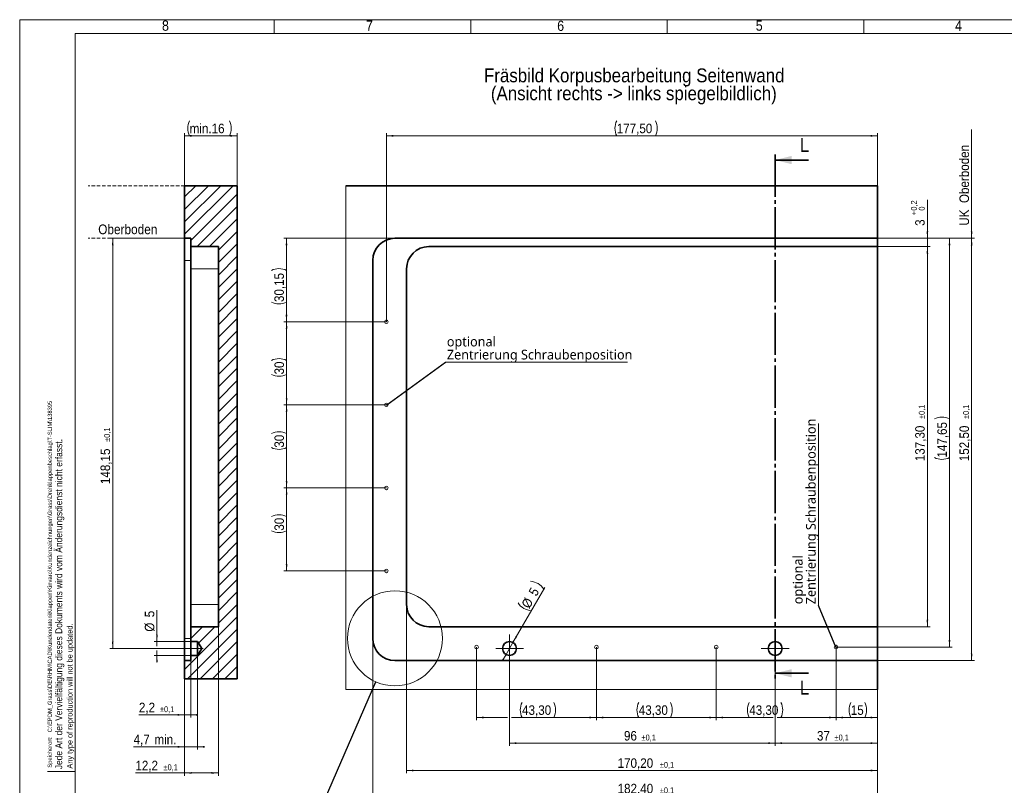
# Model space of a CAD drawing. Header units: millimetres. Extents: x 0 to 594, y 0 to 420.
# Tile 2 of 4: x 0 to 356, y 143 to 420. Entities that reach past the tile are written whole.
import ezdxf

# ---------------------------------------------------------------- set-up
doc = ezdxf.new("R2010")
doc.units = ezdxf.units.MM
for name, pattern in [('SLD-Durchgehend', [0]), ('SLD-Gestrichelt', [1.905, 1.27, -0.635]), ('SLD-Punktstrich', [19.05, 15.24, -1.27, 1.27, -1.27])]:
    doc.linetypes.add(name, pattern=pattern)
doc.styles.add('SLDTEXTSTYLE0', font='GOTHIC.TTF', dxfattribs={"width": 0.913})
doc.styles.add('SLDTEXTSTYLE2', font='SEGOEUI.TTF')
doc.styles.get("Standard").update_dxf_attribs({"font": 'GOTHIC.TTF'})
doc.dimstyles.new('SLDDIMSTYLE0', dxfattribs={"dimtxt": 3.439583, "dimasz": 2.5, "dimexe": 0, "dimexo": 0.0625, "dimgap": 0.859896, "dimtad": 1, "dimrnd": 1e-09, "dimzin": 12, "dimdsep": 46, "dimtxsty": 'SLDTEXTSTYLE0', "dimsah": 1, "dimcen": 0.09, "dimadec": 0, "dimazin": 3, "dimtol": 1, "dimtp": 0.1, "dimtm": 0.1, "dimtfac": 1, "dimtdec": 1, "dimtofl": 0, "dimtmove": 0, "dimatfit": 3, "dimfxl": 1, "dimfrac": 2, "dimtolj": 1, "dimarcsym": 0})
doc.dimstyles.new('SLDDIMSTYLE1', dxfattribs={"dimtxt": 3.439583, "dimasz": 2.5, "dimexe": 0, "dimexo": 0.0625, "dimgap": 0.859896, "dimtad": 1, "dimrnd": 1e-09, "dimzin": 12, "dimdsep": 46, "dimtxsty": 'SLDTEXTSTYLE0', "dimsah": 1, "dimcen": 0.09, "dimadec": 0, "dimazin": 3, "dimtol": 1, "dimtp": 0.2, "dimtfac": 1, "dimtdec": 1, "dimtmove": 0, "dimatfit": 0, "dimfxl": 1, "dimfrac": 2, "dimtolj": 1, "dimarcsym": 0})
doc.dimstyles.new('SLDDIMSTYLE19', dxfattribs={"dimtxt": 3.439583, "dimasz": 2.5, "dimexe": 0, "dimexo": 0.0625, "dimgap": 0.859896, "dimtad": 1, "dimdec": 1, "dimrnd": 1e-09, "dimzin": 12, "dimdsep": 46, "dimtxsty": 'SLDTEXTSTYLE0', "dimsah": 1, "dimcen": 0.09, "dimadec": 0, "dimazin": 3, "dimtol": 1, "dimtp": 0.1, "dimtm": 0.1, "dimtfac": 1, "dimtdec": 1, "dimtofl": 0, "dimtmove": 0, "dimatfit": 3, "dimfxl": 1, "dimfrac": 2, "dimtolj": 1, "dimarcsym": 0})
doc.dimstyles.new('SLDDIMSTYLE2', dxfattribs={"dimtxt": 3.439583, "dimasz": 2.5, "dimexe": 0, "dimexo": 0.0625, "dimgap": 0.859896, "dimtad": 1, "dimdec": 1, "dimrnd": 1e-09, "dimzin": 12, "dimdsep": 46, "dimtxsty": 'SLDTEXTSTYLE0', "dimsah": 1, "dimcen": 0, "dimadec": 0, "dimazin": 3, "dimtfac": 1, "dimtmove": 0, "dimatfit": 3, "dimfxl": 1, "dimfrac": 2, "dimtolj": 1, "dimtzin": 12, "dimarcsym": 0})
doc.dimstyles.new('SLDDIMSTYLE20', dxfattribs={"dimtxt": 3.439583, "dimasz": 2.5, "dimexe": 0, "dimexo": 0.0625, "dimgap": 0.859896, "dimtad": 1, "dimdec": 1, "dimrnd": 1e-09, "dimzin": 12, "dimdsep": 46, "dimtxsty": 'SLDTEXTSTYLE0', "dimsah": 1, "dimcen": 0.09, "dimadec": 0, "dimazin": 3, "dimtol": 1, "dimtp": 0.1, "dimtm": 0.1, "dimtfac": 1, "dimtdec": 1, "dimtmove": 0, "dimatfit": 0, "dimfxl": 1, "dimfrac": 2, "dimtolj": 1, "dimarcsym": 0})
doc.dimstyles.new('SLDDIMSTYLE21', dxfattribs={"dimtxt": 3.439583, "dimasz": 2.5, "dimexe": 0, "dimexo": 0.0625, "dimgap": 0.859896, "dimtad": 1, "dimdec": 1, "dimrnd": 1e-09, "dimzin": 12, "dimdsep": 46, "dimtxsty": 'SLDTEXTSTYLE0', "dimsah": 1, "dimcen": 0.09, "dimadec": 0, "dimazin": 3, "dimtfac": 1, "dimtdec": 1, "dimtmove": 0, "dimatfit": 0, "dimfxl": 1, "dimfrac": 2, "dimtolj": 1, "dimarcsym": 0})
doc.dimstyles.new('SLDDIMSTYLE22', dxfattribs={"dimtxt": 3.439583, "dimasz": 2.5, "dimexe": 0, "dimexo": 0.0625, "dimgap": 0.859896, "dimtad": 1, "dimrnd": 1e-09, "dimzin": 12, "dimdsep": 46, "dimtxsty": 'SLDTEXTSTYLE0', "dimsah": 1, "dimcen": 0.09, "dimadec": 0, "dimazin": 3, "dimtfac": 1, "dimtmove": 0, "dimatfit": 0, "dimfxl": 1, "dimfrac": 2, "dimtolj": 1, "dimtzin": 12, "dimarcsym": 0})
doc.dimstyles.new('SLDDIMSTYLE3', dxfattribs={"dimtxt": 3.439583, "dimasz": 2.5, "dimexe": 0, "dimexo": 0.0625, "dimgap": 0.859896, "dimtad": 1, "dimrnd": 1e-09, "dimzin": 12, "dimdsep": 46, "dimtxsty": 'SLDTEXTSTYLE0', "dimblk2": 'NONE', "dimsah": 1, "dimcen": 0.09, "dimse1": 1, "dimadec": 0, "dimazin": 3, "dimtfac": 1, "dimtofl": 0, "dimtmove": 0, "dimatfit": 3, "dimfxl": 1, "dimfrac": 2, "dimtolj": 1, "dimtzin": 12, "dimarcsym": 0})
doc.dimstyles.new('SLDDIMSTYLE4', dxfattribs={"dimtxt": 3.439583, "dimasz": 2.5, "dimexe": 0, "dimexo": 0.0625, "dimgap": 0.859896, "dimtad": 1, "dimrnd": 1e-09, "dimzin": 12, "dimdsep": 46, "dimtxsty": 'SLDTEXTSTYLE0', "dimsah": 1, "dimcen": 0.09, "dimadec": 0, "dimazin": 3, "dimtfac": 1, "dimtofl": 0, "dimtmove": 0, "dimatfit": 3, "dimfxl": 1, "dimfrac": 2, "dimtolj": 1, "dimtzin": 12, "dimarcsym": 0})
doc.dimstyles.new('SLDDIMSTYLE5', dxfattribs={"dimtxt": 0.18, "dimasz": 0.62, "dimexe": 0, "dimexo": 0.0625, "dimgap": 0, "dimtad": 0, "dimtih": 1, "dimtoh": 1, "dimdec": 0, "dimrnd": 1e-09, "dimzin": 0, "dimdsep": 46, "dimtxsty": 'STANDARD', "dimblk1": 'DOT', "dimblk2": 'DOT', "dimsah": 1, "dimcen": 0.09, "dimadec": 0, "dimazin": 0, "dimtfac": 0.62, "dimtdec": 0, "dimtofl": 0, "dimtmove": 0, "dimatfit": 3, "dimldrblk": 'DOT', "dimfxl": 1, "dimfrac": 2, "dimtolj": 1, "dimtzin": 0, "dimarcsym": 0})
doc.dimstyles.new('SLDDIMSTYLE6', dxfattribs={"dimtxt": 0.18, "dimasz": 2.5, "dimexe": 0, "dimexo": 0.0625, "dimgap": 0, "dimtad": 0, "dimtih": 1, "dimtoh": 1, "dimdec": 0, "dimrnd": 1e-09, "dimzin": 0, "dimdsep": 46, "dimtxsty": 'STANDARD', "dimblk1": 'NONE', "dimblk2": 'NONE', "dimsah": 1, "dimcen": 0.09, "dimadec": 0, "dimazin": 0, "dimtfac": 2.5, "dimtdec": 0, "dimtofl": 0, "dimtmove": 0, "dimatfit": 3, "dimldrblk": 'NONE', "dimfxl": 1, "dimfrac": 2, "dimtolj": 1, "dimtzin": 0, "dimarcsym": 0})

# ---------------------------------------------------------------- blocks, each defined once
blk = doc.blocks.new('_D')
at = {"color": 7, "linetype": 'SLD-Durchgehend', "lineweight": 0}
for p, q in [((273.01, 187.9), (273.01, 157.69)), ((310.01, 178.01), (310.01, 157.69)), ((273.01, 158.69), (310.01, 158.69))]:
    blk.add_line(p, q, dxfattribs=at)
at = {"color": 7, "linetype": 'SLD-Durchgehend', "lineweight": 18}
for points in [[(273.01, 158.69), (275.51, 158.38), (275.51, 159)], [(310.01, 158.69), (307.51, 159), (307.51, 158.38)]]:
    blk.add_solid(points, dxfattribs=at)
at = {"color": 7, "linetype": 'SLD-Durchgehend', "lineweight": 18, "attachment_point": 1, "style": 'SLDTEXTSTYLE0'}
for s, insert, char_height in [('37', (288.11, 163.08), 3.44), ('±0,1', (294.46, 161.78), 2.117)]:
    blk.add_mtext(s, dxfattribs=dict(at, insert=insert, char_height=char_height))
blk = doc.blocks.new('_D_1')
at = {"color": 7, "linetype": 'SLD-Durchgehend', "lineweight": 0}
for p, q in [((139.81, 208.75), (139.81, 147.81)), ((310.01, 178.01), (310.01, 147.81)), ((139.81, 148.81), (310.01, 148.81))]:
    blk.add_line(p, q, dxfattribs=at)
at = {"color": 7, "linetype": 'SLD-Durchgehend', "lineweight": 18}
for points in [[(139.81, 148.81), (142.31, 148.5), (142.31, 149.12)], [(310.01, 148.81), (307.51, 149.12), (307.51, 148.5)]]:
    blk.add_solid(points, dxfattribs=at)
at = {"color": 7, "linetype": 'SLD-Durchgehend', "lineweight": 18, "attachment_point": 1, "style": 'SLDTEXTSTYLE0'}
for s, insert, char_height in [('170,20', (216.07, 153.21), 3.44), ('±0,1', (231.32, 151.91), 2.117)]:
    blk.add_mtext(s, dxfattribs=dict(at, insert=insert, char_height=char_height))
blk = doc.blocks.new('_D_2')
at = {"color": 7, "linetype": 'SLD-Durchgehend', "lineweight": 0}
for p, q in [((127.61, 196.55), (127.61, 138.61)), ((310.01, 178.01), (310.01, 138.61)), ((127.61, 139.61), (310.01, 139.61))]:
    blk.add_line(p, q, dxfattribs=at)
at = {"color": 7, "linetype": 'SLD-Durchgehend', "lineweight": 18}
for points in [[(127.61, 139.61), (130.11, 139.3), (130.11, 139.92)], [(310.01, 139.61), (307.51, 139.92), (307.51, 139.3)]]:
    blk.add_solid(points, dxfattribs=at)
at = {"color": 7, "linetype": 'SLD-Durchgehend', "lineweight": 18, "attachment_point": 1, "style": 'SLDTEXTSTYLE0'}
for s, insert, char_height in [('182,40', (216.07, 144), 3.44), ('±0,1', (231.32, 142.7), 2.117)]:
    blk.add_mtext(s, dxfattribs=dict(at, insert=insert, char_height=char_height))
blk = doc.blocks.new('_D_3')
at = {"color": 7, "linetype": 'SLD-Durchgehend', "lineweight": 0}
for p, q in [((310.01, 338.05), (329.01, 338.05)), ((328.01, 200.75), (328.01, 338.05)), ((310.01, 200.75), (329.01, 200.75))]:
    blk.add_line(p, q, dxfattribs=at)
at = {"color": 7, "linetype": 'SLD-Durchgehend', "lineweight": 18}
for points in [[(328.01, 338.05), (327.7, 335.55), (328.32, 335.55)], [(328.01, 200.75), (328.32, 203.25), (327.7, 203.25)]]:
    blk.add_solid(points, dxfattribs=at)
at = {"color": 7, "linetype": 'SLD-Durchgehend', "lineweight": 18, "attachment_point": 1, "rotation": 90, "style": 'SLDTEXTSTYLE0'}
for s, insert, char_height in [('±0,1', (324.91, 275.77), 2.117), ('137,30', (323.61, 260.53), 3.44)]:
    blk.add_mtext(s, dxfattribs=dict(at, insert=insert, char_height=char_height))
blk = doc.blocks.new('_D_4')
at = {"color": 7, "linetype": 'SLD-Durchgehend', "lineweight": 0}
for p, q in [((310.01, 341.05), (345.01, 341.05)), ((344.01, 188.55), (344.01, 341.05)), ((310.01, 188.55), (345.01, 188.55))]:
    blk.add_line(p, q, dxfattribs=at)
at = {"color": 7, "linetype": 'SLD-Durchgehend', "lineweight": 18}
for points in [[(344.01, 341.05), (343.7, 338.55), (344.32, 338.55)], [(344.01, 188.55), (344.32, 191.05), (343.7, 191.05)]]:
    blk.add_solid(points, dxfattribs=at)
at = {"color": 7, "linetype": 'SLD-Durchgehend', "lineweight": 18, "attachment_point": 1, "rotation": 90, "style": 'SLDTEXTSTYLE0'}
for s, insert, char_height in [('±0,1', (340.91, 275.77), 2.117), ('152,50', (339.61, 260.53), 3.44)]:
    blk.add_mtext(s, dxfattribs=dict(at, insert=insert, char_height=char_height))
blk = doc.blocks.new('_D_5')
at = {"color": 7, "linetype": 'SLD-Durchgehend', "lineweight": 0}
for p, q in [((177.01, 187.9), (177.01, 157.69)), ((273.01, 187.9), (273.01, 168.71)), ((273.01, 167.19), (273.01, 157.69)), ((273.01, 158.69), (177.01, 158.69))]:
    blk.add_line(p, q, dxfattribs=at)
at = {"color": 7, "linetype": 'SLD-Durchgehend', "lineweight": 18}
for points in [[(177.01, 158.69), (179.51, 158.38), (179.51, 159)], [(273.01, 158.69), (270.51, 159), (270.51, 158.38)]]:
    blk.add_solid(points, dxfattribs=at)
at = {"color": 7, "linetype": 'SLD-Durchgehend', "lineweight": 18, "attachment_point": 1, "style": 'SLDTEXTSTYLE0'}
for s, insert, char_height in [('96', (218.37, 163.08), 3.44), ('±0,1', (224.72, 161.78), 2.117)]:
    blk.add_mtext(s, dxfattribs=dict(at, insert=insert, char_height=char_height))
blk = doc.blocks.new('_D_6')
at = {"color": 7, "linetype": 'SLD-Durchgehend', "lineweight": 0}
for p, q in [((328.01, 341.05), (328.01, 354.95)), ((310.01, 341.05), (329.01, 341.05)), ((310.01, 338.05), (329.01, 338.05)), ((328.01, 338.05), (328.01, 341.05)), ((328.01, 338.05), (328.01, 335.55))]:
    blk.add_line(p, q, dxfattribs=at)
at = {"color": 7, "linetype": 'SLD-Durchgehend', "lineweight": 18}
for points in [[(328.01, 341.05), (328.32, 343.55), (327.7, 343.55)], [(328.01, 338.05), (327.7, 335.55), (328.32, 335.55)]]:
    blk.add_solid(points, dxfattribs=at)
at = {"color": 7, "linetype": 'SLD-Durchgehend', "lineweight": 18, "attachment_point": 1, "rotation": 90, "style": 'SLDTEXTSTYLE0'}
for s, insert, char_height in [('0,2', (322.09, 351.04), 2.117), ('0', (324.91, 351.04), 2.12), ('+', (322.09, 349.33), 2.12), ('3', (323.61, 345.52), 3.44)]:
    blk.add_mtext(s, dxfattribs=dict(at, insert=insert, char_height=char_height))
blk = doc.blocks.new('_D_7')
at = {"color": 7, "linetype": 'SLD-Durchgehend', "lineweight": 0}
for p, q in [((178.26, 195.06), (189.72, 214.93)), ((178.26, 195.06), (175.76, 190.73)), ((175.76, 190.73), (174.51, 188.57))]:
    blk.add_line(p, q, dxfattribs=at)
at = {"color": 7, "linetype": 'SLD-Durchgehend', "lineweight": 18}
for centre, start, end in [((184.2, 210.89), 33.4349, 86.5651), ((185.3, 212.79), 213.4349, 266.5651)]:
    blk.add_arc(centre, 6.26, start, end, dxfattribs=at)
for points in [[(178.26, 195.06), (179.77, 197.07), (179.24, 197.38)], [(175.76, 190.73), (174.24, 188.72), (174.77, 188.41)]]:
    blk.add_solid(points, dxfattribs=at)
at = {"color": 7, "linetype": 'SLD-Durchgehend', "lineweight": 18, "char_height": 3.44, "attachment_point": 1, "rotation": 60, "style": 'SLDTEXTSTYLE0'}
for s, insert in [('5', (183.72, 213.23)), ('%%c', (181.12, 208.74))]:
    blk.add_mtext(s, dxfattribs=dict(at, insert=insert))
blk = doc.blocks.new('_D_8')
at = {"color": 7, "linetype": 'SLD-Durchgehend', "lineweight": 0}
for p, q in [((344.01, 360.05), (344.01, 380.37)), ((344.01, 341.05), (344.01, 360.05)), ((310.01, 341.05), (345.01, 341.05))]:
    blk.add_line(p, q, dxfattribs=at)
at = {"color": 7, "linetype": 'SLD-Durchgehend', "lineweight": 18}
blk.add_solid([(344.01, 341.05), (344.32, 343.55), (343.7, 343.55)], dxfattribs=at)
at = {"color": 7, "linetype": 'SLD-Durchgehend', "lineweight": 18, "insert": (339.61, 345.6), "char_height": 3.4396, "attachment_point": 1, "rotation": 90, "style": 'SLDTEXTSTYLE0'}
blk.add_mtext('UK  Oberboden', dxfattribs=at)
blk = doc.blocks.new('_None')
blk = doc.blocks.new('_D_9')
at = {"color": 150, "linetype": 'SLD-Durchgehend', "lineweight": 0}
for p, q in [((251.71, 193.4), (251.71, 166.95)), ((295.01, 193.4), (295.01, 166.95)), ((272.24, 167.95), (251.71, 167.95)), ((295.01, 167.95), (273.77, 167.95))]:
    blk.add_line(p, q, dxfattribs=at)
at = {"color": 150, "linetype": 'SLD-Durchgehend', "lineweight": 18}
for centre, start, end in [((269.11, 170.68), 153.4349, 206.5651), ((269.61, 170.68), 333.4349, 26.5651)]:
    blk.add_arc(centre, 6.11, start, end, dxfattribs=at)
for points in [[(251.71, 167.95), (254.21, 167.64), (254.21, 168.26)], [(295.01, 167.95), (292.51, 168.26), (292.51, 167.64)]]:
    blk.add_solid(points, dxfattribs=at)
at = {"color": 150, "linetype": 'SLD-Durchgehend', "lineweight": 18, "insert": (263.64, 172.35), "char_height": 3.44, "attachment_point": 1, "style": 'SLDTEXTSTYLE0'}
blk.add_mtext('43,30', dxfattribs=at)
blk = doc.blocks.new('_D_10')
at = {"color": 150, "linetype": 'SLD-Durchgehend', "lineweight": 0}
for p, q in [((208.41, 193.4), (208.41, 166.95)), ((251.71, 193.4), (251.71, 166.95)), ((208.41, 167.95), (251.71, 167.95))]:
    blk.add_line(p, q, dxfattribs=at)
at = {"color": 150, "linetype": 'SLD-Durchgehend', "lineweight": 18}
for centre, start, end in [((229.18, 170.68), 153.4349, 206.5651), ((229.68, 170.68), 333.4349, 26.5651)]:
    blk.add_arc(centre, 6.11, start, end, dxfattribs=at)
for points in [[(208.41, 167.95), (210.91, 167.64), (210.91, 168.26)], [(251.71, 167.95), (249.21, 168.26), (249.21, 167.64)]]:
    blk.add_solid(points, dxfattribs=at)
at = {"color": 150, "linetype": 'SLD-Durchgehend', "lineweight": 18, "insert": (223.72, 172.35), "char_height": 3.44, "attachment_point": 1, "style": 'SLDTEXTSTYLE0'}
blk.add_mtext('43,30', dxfattribs=at)
blk = doc.blocks.new('_D_11')
at = {"color": 150, "linetype": 'SLD-Durchgehend', "lineweight": 0}
for p, q in [((165.11, 193.4), (165.11, 166.95)), ((208.41, 193.4), (208.41, 166.95)), ((165.11, 167.95), (176.24, 167.95)), ((177.77, 167.95), (208.41, 167.95))]:
    blk.add_line(p, q, dxfattribs=at)
at = {"color": 150, "linetype": 'SLD-Durchgehend', "lineweight": 18}
for centre, start, end in [((187.01, 170.68), 153.4349, 206.5651), ((187.51, 170.68), 333.4349, 26.5651)]:
    blk.add_arc(centre, 6.11, start, end, dxfattribs=at)
for points in [[(165.11, 167.95), (167.61, 167.64), (167.61, 168.26)], [(208.41, 167.95), (205.91, 168.26), (205.91, 167.64)]]:
    blk.add_solid(points, dxfattribs=at)
at = {"color": 150, "linetype": 'SLD-Durchgehend', "lineweight": 18, "insert": (181.55, 172.35), "char_height": 3.44, "attachment_point": 1, "style": 'SLDTEXTSTYLE0'}
blk.add_mtext('43,30', dxfattribs=at)
blk = doc.blocks.new('_D_12')
at = {"color": 150, "linetype": 'SLD-Durchgehend', "lineweight": 0}
for p, q in [((295.01, 193.4), (295.01, 166.95)), ((310.01, 178.01), (310.01, 166.95)), ((310.01, 167.95), (295.01, 167.95))]:
    blk.add_line(p, q, dxfattribs=at)
at = {"color": 150, "linetype": 'SLD-Durchgehend', "lineweight": 18}
for centre, start, end in [((305.8, 170.68), 153.4349, 206.5651), ((299.96, 170.68), 333.4349, 26.5651)]:
    blk.add_arc(centre, 6.11, start, end, dxfattribs=at)
for points in [[(295.01, 167.95), (297.51, 167.64), (297.51, 168.26)], [(310.01, 167.95), (307.51, 168.26), (307.51, 167.64)]]:
    blk.add_solid(points, dxfattribs=at)
at = {"color": 150, "linetype": 'SLD-Durchgehend', "lineweight": 18, "insert": (300.34, 172.35), "char_height": 3.44, "attachment_point": 1, "style": 'SLDTEXTSTYLE0'}
blk.add_mtext('15', dxfattribs=at)
blk = doc.blocks.new('_D_13')
at = {"color": 150, "linetype": 'SLD-Durchgehend', "lineweight": 0}
for p, q in [((132.51, 310.9), (132.51, 379.05)), ((132.51, 378.05), (310.01, 378.05)), ((310.01, 360.05), (310.01, 379.05))]:
    blk.add_line(p, q, dxfattribs=at)
at = {"color": 150, "linetype": 'SLD-Durchgehend', "lineweight": 18}
for centre, start, end in [((221.21, 380.78), 153.4349, 206.5651), ((224.26, 380.78), 333.4349, 26.5651)]:
    blk.add_arc(centre, 6.11, start, end, dxfattribs=at)
for points in [[(132.51, 378.05), (135.01, 377.74), (135.01, 378.36)], [(310.01, 378.05), (307.51, 378.36), (307.51, 377.74)]]:
    blk.add_solid(points, dxfattribs=at)
at = {"color": 150, "linetype": 'SLD-Durchgehend', "lineweight": 18, "insert": (215.75, 382.44), "char_height": 3.44, "attachment_point": 1, "style": 'SLDTEXTSTYLE0'}
blk.add_mtext('177,50', dxfattribs=at)
blk = doc.blocks.new('_D_14')
at = {"color": 150, "linetype": 'SLD-Durchgehend', "lineweight": 0}
for p, q in [((132.5, 310.9), (95.46, 310.9)), ((96.46, 310.9), (96.46, 280.9)), ((132.5, 280.9), (95.46, 280.9))]:
    blk.add_line(p, q, dxfattribs=at)
at = {"color": 150, "linetype": 'SLD-Durchgehend', "lineweight": 18}
for centre, start, end in [((93.73, 291.48), 63.4349, 116.5651), ((93.73, 297.33), 243.4349, 296.5651)]:
    blk.add_arc(centre, 6.11, start, end, dxfattribs=at)
for points in [[(96.46, 310.9), (96.15, 308.4), (96.77, 308.4)], [(96.46, 280.9), (96.77, 283.4), (96.15, 283.4)]]:
    blk.add_solid(points, dxfattribs=at)
at = {"color": 150, "linetype": 'SLD-Durchgehend', "lineweight": 18, "insert": (92.06, 291.86), "char_height": 3.44, "attachment_point": 1, "rotation": 90, "style": 'SLDTEXTSTYLE0'}
blk.add_mtext('30', dxfattribs=at)
blk = doc.blocks.new('_D_15')
at = {"color": 150, "linetype": 'SLD-Durchgehend', "lineweight": 0}
for p, q in [((132.5, 280.9), (95.46, 280.9)), ((96.46, 250.9), (96.46, 280.9)), ((132.5, 250.9), (95.46, 250.9))]:
    blk.add_line(p, q, dxfattribs=at)
at = {"color": 150, "linetype": 'SLD-Durchgehend', "lineweight": 18}
for centre, start, end in [((93.73, 265.04), 63.4349, 116.5651), ((93.73, 270.89), 243.4349, 296.5651)]:
    blk.add_arc(centre, 6.11, start, end, dxfattribs=at)
for points in [[(96.46, 280.9), (96.15, 278.4), (96.77, 278.4)], [(96.46, 250.9), (96.77, 253.4), (96.15, 253.4)]]:
    blk.add_solid(points, dxfattribs=at)
at = {"color": 150, "linetype": 'SLD-Durchgehend', "lineweight": 18, "insert": (92.06, 265.42), "char_height": 3.44, "attachment_point": 1, "rotation": 90, "style": 'SLDTEXTSTYLE0'}
blk.add_mtext('30', dxfattribs=at)
blk = doc.blocks.new('_D_16')
at = {"color": 150, "linetype": 'SLD-Durchgehend', "lineweight": 0}
for p, q in [((132.5, 250.9), (95.46, 250.9)), ((96.46, 220.9), (96.46, 250.9)), ((132.5, 220.9), (95.46, 220.9))]:
    blk.add_line(p, q, dxfattribs=at)
at = {"color": 150, "linetype": 'SLD-Durchgehend', "lineweight": 18}
for centre, start, end in [((93.73, 235.05), 63.4349, 116.5651), ((93.73, 240.9), 243.4349, 296.5651)]:
    blk.add_arc(centre, 6.11, start, end, dxfattribs=at)
for points in [[(96.46, 250.9), (96.15, 248.4), (96.77, 248.4)], [(96.46, 220.9), (96.77, 223.4), (96.15, 223.4)]]:
    blk.add_solid(points, dxfattribs=at)
at = {"color": 150, "linetype": 'SLD-Durchgehend', "lineweight": 18, "insert": (92.06, 235.43), "char_height": 3.44, "attachment_point": 1, "rotation": 90, "style": 'SLDTEXTSTYLE0'}
blk.add_mtext('30', dxfattribs=at)
blk = doc.blocks.new('_D_17')
at = {"color": 150, "linetype": 'SLD-Durchgehend', "lineweight": 0}
for p, q in [((135.6, 341.05), (95.41, 341.05)), ((96.41, 341.05), (96.41, 310.9)), ((132.5, 310.9), (95.41, 310.9))]:
    blk.add_line(p, q, dxfattribs=at)
at = {"color": 150, "linetype": 'SLD-Durchgehend', "lineweight": 18}
for centre, start, end in [((93.68, 323.99), 63.4349, 116.5651), ((93.68, 323.49), 243.4349, 296.5651)]:
    blk.add_arc(centre, 6.11, start, end, dxfattribs=at)
for points in [[(96.41, 341.05), (96.1, 338.55), (96.72, 338.55)], [(96.41, 310.9), (96.72, 313.4), (96.1, 313.4)]]:
    blk.add_solid(points, dxfattribs=at)
at = {"color": 150, "linetype": 'SLD-Durchgehend', "lineweight": 18, "insert": (92.02, 318.02), "char_height": 3.44, "attachment_point": 1, "rotation": 90, "style": 'SLDTEXTSTYLE0'}
blk.add_mtext('30,15', dxfattribs=at)
blk = doc.blocks.new('_D_18')
at = {"color": 150, "linetype": 'SLD-Durchgehend', "lineweight": 0}
for p, q in [((310.01, 341.05), (337.01, 341.05)), ((336.01, 341.05), (336.01, 193.4)), ((295.01, 193.4), (337.01, 193.4))]:
    blk.add_line(p, q, dxfattribs=at)
at = {"color": 150, "linetype": 'SLD-Durchgehend', "lineweight": 18}
for centre, start, end in [((333.27, 270.34), 63.4349, 116.5651), ((333.27, 267.29), 243.4349, 296.5651)]:
    blk.add_arc(centre, 6.11, start, end, dxfattribs=at)
for points in [[(336.01, 341.05), (335.7, 338.55), (336.32, 338.55)], [(336.01, 193.4), (336.32, 195.9), (335.7, 195.9)]]:
    blk.add_solid(points, dxfattribs=at)
at = {"color": 150, "linetype": 'SLD-Durchgehend', "lineweight": 18, "insert": (331.61, 261.83), "char_height": 3.44, "attachment_point": 1, "rotation": 90, "style": 'SLDTEXTSTYLE0'}
blk.add_mtext('147,65', dxfattribs=at)
blk = doc.blocks.new('SW_NOTE_0_9')
at = {"color": 0, "linetype": 'Continuous', "lineweight": 0, "char_height": 5, "attachment_point": 2, "style": 'SLDTEXTSTYLE0'}
for s, insert in [('Fräsbild Korpusbearbeitung Seitenwand', (63.59, 6.39)), ('(Ansicht rechts -> links spiegelbildlich)', (63.44, -0.08))]:
    blk.add_mtext(s, dxfattribs=dict(at, insert=insert))
blk = doc.blocks.new('SW_NOTE_0_10')
at = {"color": 0, "linetype": 'SLD-Durchgehend', "lineweight": 0}
blk.add_line((0, 65.7), (0, 0), dxfattribs=at)
at = {"color": 0, "linetype": 'Continuous', "lineweight": 0, "char_height": 3.5, "attachment_point": 1, "rotation": 90, "style": 'SLDTEXTSTYLE2'}
for s, insert in [('Zentrierung Schraubenposition', (-4.48, 0.46)), ('optional ', (-9.19, 0.46))]:
    blk.add_mtext(s, dxfattribs=dict(at, insert=insert))
blk = doc.blocks.new('_Dot')
at = {"color": 0, "linetype": 'ByBlock', "lineweight": -2}
blk.add_line((-0.5, 0), (-1, 0), dxfattribs=at)
at = {"color": 0, "linetype": 'ByBlock', "const_width": 0.5}
blk.add_lwpolyline([(-0.25, 0, 1), (0.25, 0, 1)], format="xyb", close=True, dxfattribs=at)
blk = doc.blocks.new('SW_NOTE_0_11')
at = {"color": 0, "linetype": 'SLD-Durchgehend', "lineweight": 0}
blk.add_line((65.7, 0), (0, 0), dxfattribs=at)
at = {"color": 0, "linetype": 'Continuous', "lineweight": 0, "char_height": 3.5, "attachment_point": 1, "style": 'SLDTEXTSTYLE2'}
for s, insert in [('optional ', (0.47, 9.23)), ('Zentrierung Schraubenposition', (0.47, 4.52))]:
    blk.add_mtext(s, dxfattribs=dict(at, insert=insert))
blk = doc.blocks.new('SW_CENTERMARKSYMBOL_0')
at = {"color": 0, "linetype": 'SLD-Durchgehend', "lineweight": 18}
for p, q in [((0, 2.5), (0, 5)), ((-2.5, 0), (-5, 0)), ((0, 0), (-2.5, 0)), ((0, 0), (0, 2.5)), ((0, 0), (0, -2.5)), ((0, 0), (2.5, 0)), ((2.5, 0), (5, 0)), ((0, -2.5), (0, -5))]:
    blk.add_line(p, q, dxfattribs=at)
blk = doc.blocks.new('SW_CENTERMARKSYMBOL_1')
at = {"color": 0, "linetype": 'SLD-Durchgehend', "lineweight": 18}
for p, q in [((0, 2.5), (0, 5)), ((-2.5, 0), (-5, 0)), ((0, 0), (-2.5, 0)), ((0, 0), (0, 2.5)), ((0, 0), (0, -2.5)), ((0, 0), (2.5, 0)), ((2.5, 0), (5, 0)), ((0, -2.5), (0, -5))]:
    blk.add_line(p, q, dxfattribs=at)
blk = doc.blocks.new('_D_40')
at = {"color": 7, "linetype": 'SLD-Durchgehend', "lineweight": 0}
for p, q in [((71.81, 200.75), (71.81, 146.93)), ((59.61, 181.93), (59.61, 146.93)), ((59.61, 147.93), (41.81, 147.93)), ((71.81, 147.93), (59.61, 147.93))]:
    blk.add_line(p, q, dxfattribs=at)
at = {"color": 7, "linetype": 'SLD-Durchgehend', "lineweight": 18}
for points in [[(59.61, 147.93), (62.11, 147.62), (62.11, 148.24)], [(71.81, 147.93), (69.31, 148.24), (69.31, 147.62)]]:
    blk.add_solid(points, dxfattribs=at)
at = {"color": 7, "linetype": 'SLD-Durchgehend', "lineweight": 18, "attachment_point": 1, "style": 'SLDTEXTSTYLE0'}
for s, insert, char_height in [('12,2', (41.81, 152.32), 3.44), ('±0,1', (51.97, 151.02), 2.117)]:
    blk.add_mtext(s, dxfattribs=dict(at, insert=insert, char_height=char_height))
blk = doc.blocks.new('_D_41')
at = {"color": 7, "linetype": 'SLD-Durchgehend', "lineweight": 0}
for p, q in [((61.81, 188.55), (61.81, 167.91)), ((59.61, 181.93), (59.61, 167.91)), ((59.61, 168.91), (43.08, 168.91)), ((61.81, 168.91), (59.61, 168.91)), ((61.81, 168.91), (64.31, 168.91))]:
    blk.add_line(p, q, dxfattribs=at)
at = {"color": 7, "linetype": 'SLD-Durchgehend', "lineweight": 18}
for points in [[(59.61, 168.91), (57.11, 169.22), (57.11, 168.6)], [(61.81, 168.91), (64.31, 168.6), (64.31, 169.22)]]:
    blk.add_solid(points, dxfattribs=at)
at = {"color": 7, "linetype": 'SLD-Durchgehend', "lineweight": 18, "attachment_point": 1, "style": 'SLDTEXTSTYLE0'}
for s, insert, char_height in [('2,2', (43.08, 173.3), 3.44), ('±0,1', (50.69, 172), 2.117)]:
    blk.add_mtext(s, dxfattribs=dict(at, insert=insert, char_height=char_height))
blk = doc.blocks.new('_D_42')
at = {"color": 7, "linetype": 'SLD-Durchgehend', "lineweight": 0}
for p, q in [((64.31, 190.4), (64.31, 156.36)), ((59.61, 188.55), (59.61, 156.36)), ((59.61, 157.36), (41.16, 157.36)), ((59.61, 157.36), (64.31, 157.36)), ((64.31, 157.36), (66.81, 157.36))]:
    blk.add_line(p, q, dxfattribs=at)
at = {"color": 7, "linetype": 'SLD-Durchgehend', "lineweight": 18}
for points in [[(59.61, 157.36), (57.11, 157.67), (57.11, 157.05)], [(64.31, 157.36), (66.81, 157.05), (66.81, 157.67)]]:
    blk.add_solid(points, dxfattribs=at)
at = {"color": 7, "linetype": 'SLD-Durchgehend', "lineweight": 18, "char_height": 3.44, "attachment_point": 1, "style": 'SLDTEXTSTYLE0'}
for s, insert in [('4,7', (41.16, 161.75)), (' min.', (47.52, 161.75))]:
    blk.add_mtext(s, dxfattribs=dict(at, insert=insert))
blk = doc.blocks.new('_D_43')
at = {"color": 7, "linetype": 'SLD-Durchgehend', "lineweight": 0}
for p, q in [((59.61, 360.05), (59.61, 379.05)), ((59.61, 378.05), (78.61, 378.05)), ((78.61, 360.05), (78.61, 379.05))]:
    blk.add_line(p, q, dxfattribs=at)
at = {"color": 7, "linetype": 'SLD-Durchgehend', "lineweight": 18}
for centre, start, end in [((66.88, 380.78), 153.4349, 206.5651), ((70.31, 380.78), 333.4349, 26.5651)]:
    blk.add_arc(centre, 6.11, start, end, dxfattribs=at)
for points in [[(59.61, 378.05), (62.11, 377.74), (62.11, 378.36)], [(78.61, 378.05), (76.11, 378.36), (76.11, 377.74)]]:
    blk.add_solid(points, dxfattribs=at)
at = {"color": 7, "linetype": 'SLD-Durchgehend', "lineweight": 18, "insert": (61.42, 382.44), "char_height": 3.44, "attachment_point": 1, "style": 'SLDTEXTSTYLE0'}
blk.add_mtext('min.16', dxfattribs=at)
blk = doc.blocks.new('_D_44')
at = {"color": 150, "linetype": 'SLD-Durchgehend', "lineweight": 0}
for p, q in [((59.61, 341.05), (32.61, 341.05)), ((33.61, 341.05), (33.61, 192.9)), ((59.81, 192.9), (32.61, 192.9))]:
    blk.add_line(p, q, dxfattribs=at)
at = {"color": 150, "linetype": 'SLD-Durchgehend', "lineweight": 18}
for points in [[(33.61, 341.05), (33.3, 338.55), (33.92, 338.55)], [(33.61, 192.9), (33.92, 195.4), (33.3, 195.4)]]:
    blk.add_solid(points, dxfattribs=at)
at = {"color": 150, "linetype": 'SLD-Durchgehend', "lineweight": 18, "attachment_point": 1, "rotation": 90, "style": 'SLDTEXTSTYLE0'}
for s, insert, char_height in [('±0,1', (30.52, 267.51), 2.117), ('148,15', (29.22, 252.26), 3.44)]:
    blk.add_mtext(s, dxfattribs=dict(at, insert=insert, char_height=char_height))
blk = doc.blocks.new('_D_45')
at = {"color": 150, "linetype": 'SLD-Durchgehend', "lineweight": 0}
for p, q in [((49.61, 195.4), (49.61, 206.69)), ((64.31, 195.4), (48.61, 195.4)), ((49.61, 193.66), (49.61, 195.4)), ((64.31, 190.4), (48.61, 190.4)), ((49.61, 190.4), (49.61, 192.13)), ((49.61, 190.4), (49.61, 187.9))]:
    blk.add_line(p, q, dxfattribs=at)
at = {"color": 150, "linetype": 'SLD-Durchgehend', "lineweight": 18}
for points in [[(49.61, 195.4), (49.92, 197.9), (49.3, 197.9)], [(49.61, 190.4), (49.3, 187.9), (49.92, 187.9)]]:
    blk.add_solid(points, dxfattribs=at)
at = {"color": 150, "linetype": 'SLD-Durchgehend', "lineweight": 18, "char_height": 3.44, "attachment_point": 1, "rotation": 90, "style": 'SLDTEXTSTYLE0'}
for s, insert in [('5', (45.22, 204.15)), ('%%c', (45.22, 198.96))]:
    blk.add_mtext(s, dxfattribs=dict(at, insert=insert))

msp = doc.modelspace()

# ---------------------------------------------------------------- hatches: boundary and pattern name
at = {"linetype": 'SLD-Durchgehend', "lineweight": 18}
h = msp.add_hatch(dxfattribs=at)
h.set_pattern_fill('ANSI31', style=0)
h.paths.add_polyline_path([(78.614, 181.931), (78.614, 360.047), (59.614, 360.047), (59.614, 341.046), (61.814, 341.046), (61.814, 338.047), (71.814, 338.047), (71.814, 200.747), (61.814, 200.747), (61.814, 195.396), (64.314, 195.396), (65.816, 192.896), (64.314, 190.396), (61.814, 190.396), (61.814, 188.547), (59.614, 188.547), (59.614, 181.931)], flags=0)

# ---------------------------------------------------------------- linework, layer by layer
at = {"color": 7, "linetype": 'SLD-Durchgehend', "lineweight": 18}
for p, q in [((0, 0), (0, 420)), ((0, 420), (594, 420)), ((92, 420), (92, 415)), ((163, 420), (163, 415)), ((234, 415), (234, 420)), ((305, 415), (305, 420)), ((589, 415), (20, 415)), ((20, 5), (20, 415)), ((61.814, 333.046), (59.614, 333.046)), ((71.814, 330.047), (61.814, 330.047)), ((71.814, 208.747), (61.814, 208.747)), ((61.814, 196.547), (59.614, 196.547)), ((10, 148.5), (20, 148.5))]:
    msp.add_line(p, q, dxfattribs=at)
at = {"color": 7, "linetype": 'SLD-Punktstrich', "lineweight": 35}
msp.add_line((273.005, 371.299), (273.005, 181.931), dxfattribs=at)
at = {"color": 7, "linetype": 'SLD-Durchgehend', "lineweight": 35}
for p, q in [((285.005, 369.299), (273.005, 369.299)), ((59.614, 360.047), (59.614, 341.046)), ((78.614, 360.047), (59.614, 360.047)), ((78.614, 360.047), (78.614, 181.931)), ((310.005, 360.047), (117.817, 360.047)), ((310.005, 341.046), (310.005, 360.047)), ((59.614, 341.046), (61.814, 341.046)), ((59.614, 333.046), (59.614, 341.046)), ((61.814, 338.047), (61.814, 341.046)), ((71.814, 338.047), (61.814, 338.047)), ((61.814, 330.047), (61.814, 338.047)), ((71.814, 338.047), (71.814, 200.747)), ((135.605, 341.046), (310.005, 341.046)), ((147.805, 338.047), (310.005, 338.047)), ((310.005, 341.046), (310.005, 338.047)), ((310.005, 200.747), (310.005, 338.047)), ((59.614, 196.547), (59.614, 333.046)), ((127.605, 196.547), (127.605, 333.046)), ((61.814, 208.747), (61.814, 330.047)), ((139.805, 208.747), (139.805, 330.047)), ((61.814, 200.747), (61.814, 208.747)), ((61.814, 195.396), (61.814, 200.747)), ((61.814, 200.747), (71.814, 200.747)), ((310.005, 200.747), (147.805, 200.747)), ((310.005, 200.747), (310.005, 188.547)), ((59.614, 188.547), (59.614, 196.547)), ((61.814, 195.396), (64.314, 195.396)), ((61.814, 190.396), (61.814, 195.396)), ((64.314, 195.396), (65.816, 192.896)), ((64.314, 190.396), (64.314, 195.396)), ((65.816, 192.896), (64.314, 190.396)), ((61.814, 188.547), (61.814, 190.396)), ((64.314, 190.396), (61.814, 190.396)), ((59.614, 188.547), (59.614, 181.931)), ((61.814, 188.547), (59.614, 188.547)), ((310.005, 188.547), (135.605, 188.547)), ((310.005, 178.009), (310.005, 188.547)), ((59.614, 181.931), (78.614, 181.931)), ((285.005, 183.931), (273.005, 183.931))]:
    msp.add_line(p, q, dxfattribs=at)
at = {"color": 7, "linetype": 'SLD-Gestrichelt', "lineweight": 18}
for p, q in [((59.614, 360.047), (24.751, 360.047)), ((59.614, 360.047), (59.614, 341.046)), ((59.614, 341.046), (24.751, 341.046)), ((222.805, 341.046), (97.976, 341.046))]:
    msp.add_line(p, q, dxfattribs=at)
at = {"color": 7, "linetype": 'SLD-Punktstrich', "lineweight": 18}
msp.add_line((66.314, 192.896), (59.814, 192.896), dxfattribs=at)
at = {"color": 7, "linetype": 'SLD-Durchgehend', "lineweight": 18, "flags": 128}
msp.add_lwpolyline([(117.817, 360.047), (117.817, 178.009), (310.005, 178.009)], dxfattribs=at)
at = {"color": 7, "linetype": 'SLD-Durchgehend', "lineweight": 18}
for centre, radius in [((132.505, 310.896), 0.65), ((132.505, 280.896), 0.65), ((132.505, 250.896), 0.65), ((132.505, 220.896), 0.65), ((135.605, 196.547), 17.172), ((165.105, 193.396), 0.65), ((208.405, 193.396), 0.65), ((251.705, 193.396), 0.65), ((295.005, 193.396), 0.65)]:
    msp.add_circle(centre, radius, dxfattribs=at)
at = {"color": 7, "linetype": 'SLD-Durchgehend', "lineweight": 35}
for centre in [(177.005, 192.896), (273.005, 192.896)]:
    msp.add_circle(centre, 2.5, dxfattribs=at)
for centre, start, end in [((135.605, 333.046), 90.00003, 179.99998), ((147.805, 330.047), 90.00003, 179.99998), ((147.805, 208.747), 179.99999, 269.99999), ((135.605, 196.547), 180, 270)]:
    msp.add_arc(centre, 8, start, end, dxfattribs=at)
for points in [[(273.005, 369.299), (279.005, 367.799), (279.005, 370.799)], [(273.005, 183.931), (279.005, 182.431), (279.005, 185.431)]]:
    msp.add_solid(points, dxfattribs=at)

# ---------------------------------------------------------------- block references
at = {"color": 7, "linetype": 'Continuous', "lineweight": 0}
for name, p in [('SW_NOTE_0_9', (158.481, 395.993)), ('SW_CENTERMARKSYMBOL_0', (177.005, 192.896)), ('SW_CENTERMARKSYMBOL_1', (273.005, 192.896))]:
    msp.add_blockref(name, p, dxfattribs=at)
at = {"color": 150, "linetype": 'Continuous', "lineweight": 0}
for name, p in [('SW_NOTE_0_11', (153.899, 296.258)), ('SW_NOTE_0_10', (288.639, 208.395))]:
    msp.add_blockref(name, p, dxfattribs=at)

# ---------------------------------------------------------------- texts
at = {"color": 7, "linetype": 'Continuous', "lineweight": 0, "attachment_point": 1, "style": 'SLDTEXTSTYLE0'}
for s, insert, char_height in [('8', (51.412, 419.716), 3.704), ('7', (125.109, 419.714), 3.704), ('6', (194.232, 419.656), 3.704), ('5', (265.98, 419.728), 3.704), ('4', (338.015, 419.679), 3.704), ('Oberboden', (28.375, 346.028), 3.5)]:
    msp.add_mtext(s, dxfattribs=dict(at, insert=insert, char_height=char_height))
at = {"color": 7, "linetype": 'Continuous', "char_height": 5.027, "attachment_point": 1, "style": 'SLDTEXTSTYLE0'}
for insert in [(281.909, 377.281), (281.909, 181.272)]:
    msp.add_mtext('L', dxfattribs=dict(at, insert=insert))
at = {"color": 7, "linetype": 'Continuous', "lineweight": 0, "attachment_point": 1, "rotation": 90, "style": 'SLDTEXTSTYLE0'}
for s, insert, char_height in [('Jede Art der Vervielfältigung dieses Dokuments wird vom Änderungsdienst nicht erfasst.', (12.876, 149.268), 2.5), ('C:\\\\EPDM_Grass\\\\DE\\\\RHM\\\\CAD\\\\Kundendaten\\\\Klappen\\\\Kinvaro\\\\Kundenzeichnungen\\\\Grass\\\\Drehklappenbeschlag\\\\T-SLIM\\\\138395', (10.125, 162.585), 1.5), ('Any type of reproduction will not be updated.', (17.092, 149.508), 2), ('Speicherort:', (10.104, 149.831), 1.5)]:
    msp.add_mtext(s, dxfattribs=dict(at, insert=insert, char_height=char_height))

# ---------------------------------------------------------------- dimensions: what is measured, and where the dimension line sits
at = {"color": 7, "linetype": 'SLD-Durchgehend', "lineweight": 18}
for base, p1, p2, text, dimstyle, picture, middle in [((78.614, 378.047), (59.614, 360.047), (78.614, 360.047), '(<>)', 'SLDDIMSTYLE4', '_D_43', (68.597, 378.047)), ((64.314, 157.36), (59.614, 188.547), (64.314, 190.396), '<> min. ', 'SLDDIMSTYLE21', '_D_42', (49.614, 157.36))]:
    dim = msp.add_linear_dim(base=base, p1=p1, p2=p2, text=text, dimstyle=dimstyle, dxfattribs=at)
    dim.commit()
    dim.dimension.update_dxf_attribs({"geometry": picture, "text_midpoint": middle, "dimtype": 160})
at = {"color": 150, "linetype": 'SLD-Durchgehend', "lineweight": 18}
for base, p1, p2, picture, middle in [((310.005, 378.047), (132.505, 310.896), (310.005, 360.047), '_D_13', (222.734, 378.047)), ((208.405, 167.952), (165.105, 193.396), (208.405, 193.396), '_D_11', (187.262, 167.952)), ((251.705, 167.952), (208.405, 193.396), (251.705, 193.396), '_D_10', (229.433, 167.952)), ((251.705, 167.952), (295.005, 193.396), (251.705, 193.396), '_D_9', (269.361, 167.952)), ((295.005, 167.952), (310.005, 178.009), (295.005, 193.396), '_D_12', (302.879, 167.952))]:
    dim = msp.add_linear_dim(base=base, p1=p1, p2=p2, text='(<>)', dimstyle='SLDDIMSTYLE4', dxfattribs=at)
    dim.commit()
    dim.dimension.update_dxf_attribs({"geometry": picture, "text_midpoint": middle, "dimtype": 160})
at = {"color": 7, "linetype": 'SLD-Durchgehend', "lineweight": 18}
for base, p1, p2, dimstyle, picture, middle in [((344.005, 360.047), (310.005, 341.046), (310.005, 360.047), 'SLDDIMSTYLE3', '_D_8', (344.005, 362.984)), ((328.005, 341.046), (310.005, 338.047), (310.005, 341.046), 'SLDDIMSTYLE1', '_D_6', (328.005, 350.238)), ((344.005, 341.046), (310.005, 188.547), (310.005, 341.046), 'SLDDIMSTYLE0', '_D_4', (344.005, 270.876)), ((328.005, 338.047), (310.005, 200.747), (310.005, 338.047), 'SLDDIMSTYLE0', '_D_3', (328.005, 270.876))]:
    dim = msp.add_linear_dim(base=base, p1=p1, p2=p2, angle=90, dimstyle=dimstyle, dxfattribs=at)
    dim.commit()
    dim.dimension.update_dxf_attribs({"geometry": picture, "text_midpoint": middle, "dimtype": 160})
at = {"color": 150, "linetype": 'SLD-Durchgehend', "lineweight": 18}
dim = msp.add_linear_dim(base=(33.614, 192.896), p1=(59.614, 341.046), p2=(59.814, 192.896), angle=90, dimstyle='SLDDIMSTYLE0', dxfattribs=at)
dim.commit()
dim.dimension.update_dxf_attribs({"geometry": '_D_44', "text_midpoint": (33.614, 262.613), "dimtype": 160})
for base, p1, p2, text, dimstyle, picture, middle in [((96.412, 310.896), (135.605, 341.046), (132.505, 310.896), '(<>)', 'SLDDIMSTYLE4', '_D_17', (96.412, 323.737)), ((336.005, 193.396), (310.005, 341.046), (295.005, 193.396), '(<>)', 'SLDDIMSTYLE4', '_D_18', (336.005, 268.816)), ((96.458, 280.896), (132.505, 310.896), (132.505, 280.896), '(<>)', 'SLDDIMSTYLE4', '_D_14', (96.458, 294.402)), ((96.458, 280.896), (132.505, 250.896), (132.505, 280.896), '(<>)', 'SLDDIMSTYLE4', '_D_15', (96.458, 267.962)), ((96.458, 250.896), (132.505, 220.896), (132.505, 250.896), '(<>)', 'SLDDIMSTYLE4', '_D_16', (96.458, 237.973)), ((49.614, 195.396), (64.314, 190.396), (64.314, 195.396), '%%c<>', 'SLDDIMSTYLE22', '_D_45', (49.614, 202.822))]:
    dim = msp.add_linear_dim(base=base, p1=p1, p2=p2, angle=90, text=text, dimstyle=dimstyle, dxfattribs=at)
    dim.commit()
    dim.dimension.update_dxf_attribs({"geometry": picture, "text_midpoint": middle, "dimtype": 160})
at = {"color": 7, "linetype": 'SLD-Durchgehend', "lineweight": 18}
dim = msp.add_diameter_dim_2p(p1=(178.255, 195.061), p2=(175.755, 190.731), text='(<> )', dimstyle='SLDDIMSTYLE2', dxfattribs=at)
dim.commit()
dim.dimension.update_dxf_attribs({"geometry": '_D_7', "text_midpoint": (187.262, 210.661), "dimtype": 163})
for base, p1, p2, dimstyle, picture, middle in [((310.005, 148.812), (139.805, 208.747), (310.005, 178.009), 'SLDDIMSTYLE0', '_D_1', (226.424, 148.812)), ((59.614, 147.931), (71.814, 200.747), (59.614, 181.931), 'SLDDIMSTYLE19', '_D_40', (49.614, 147.931)), ((310.005, 139.61), (127.605, 196.547), (310.005, 178.009), 'SLDDIMSTYLE0', '_D_2', (226.424, 139.61)), ((59.614, 168.907), (61.814, 188.547), (59.614, 181.931), 'SLDDIMSTYLE20', '_D_41', (49.614, 168.907)), ((177.005, 158.691), (273.005, 187.896), (177.005, 187.896), 'SLDDIMSTYLE0', '_D_5', (224.274, 158.691)), ((310.005, 158.691), (273.005, 187.896), (310.005, 178.009), 'SLDDIMSTYLE0', '_D', (294.014, 158.691))]:
    dim = msp.add_linear_dim(base=base, p1=p1, p2=p2, dimstyle=dimstyle, dxfattribs=at)
    dim.commit()
    dim.dimension.update_dxf_attribs({"geometry": picture, "text_midpoint": middle, "dimtype": 160})

# ---------------------------------------------------------------- leaders
at = {"color": 150, "linetype": 'Continuous', "lineweight": 0}
for points in [[(132.701, 280.88), (153.899, 296.258)], [(294.961, 193.394), (288.639, 208.395)]]:
    msp.add_leader(points, dimstyle='SLDDIMSTYLE5', dxfattribs=at)
at = {"color": 7, "linetype": 'SLD-Durchgehend', "lineweight": 18, "has_arrowhead": 0}
msp.add_leader([(93.152, 99.378), (128.73, 180.811)], dimstyle='SLDDIMSTYLE6', dxfattribs=at)

doc.saveas('drawing.dxf')
